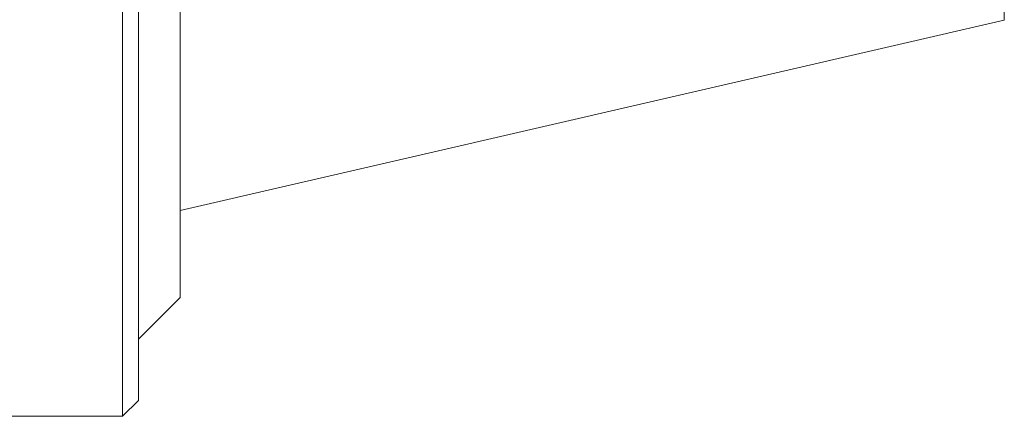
# Model space of a CAD drawing. Header units: inches. Extents: x 1 to 19.9, y 2.6 to 16.1.
# Tile 62 of 70: x 18.89 to 19.822, y 9.125 to 9.5. Entities that reach past the tile are written whole.
import ezdxf

# ---------------------------------------------------------------- set-up
doc = ezdxf.new("R2010")
doc.units = ezdxf.units.IN
doc.header["$MEASUREMENT"] = 0

msp = doc.modelspace()

# ---------------------------------------------------------------- linework, layer by layer
at = {"color": 7, "linetype": 'Continuous', "lineweight": 15}
for p, q in [((18.98788, 9.12458), (18.98788, 9.99605)), ((19.00288, 9.98117), (19.00288, 9.13958)), ((19.04225, 9.88446), (19.04225, 9.23708)), ((19.82225, 9.49965), (19.82225, 9.51574)), ((19.04225, 9.31958), (19.82225, 9.49965)), ((19.00288, 9.1977), (19.04225, 9.23708)), ((18.98788, 9.12458), (19.00288, 9.13958)), ((18.74716, 9.12458), (18.98788, 9.12458))]:
    msp.add_line(p, q, dxfattribs=at)

doc.saveas('drawing.dxf')
